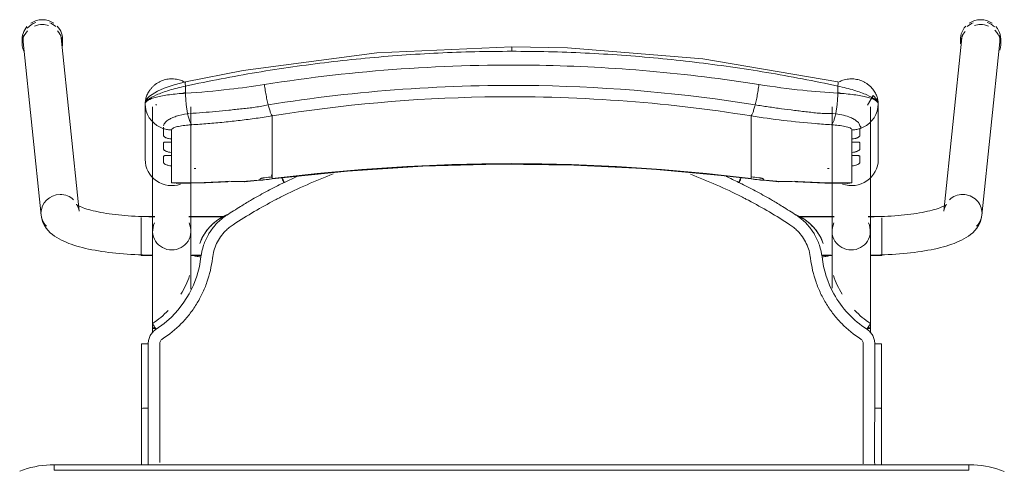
# Model space of a CAD drawing. Header units: metres. Extents: x 3 to 42.2, y -72.9 to -48.7.
# Tile 85 of 189: x 35.556 to 36.088, y -57.58 to -57.337. Entities that reach past the tile are written whole.
import ezdxf

# ---------------------------------------------------------------- set-up
doc = ezdxf.new("R2010")
doc.units = ezdxf.units.M
doc.layers.add('I-FURN', color=7, linetype='Continuous', lineweight=18)

# ---------------------------------------------------------------- blocks, each defined once
blk = doc.blocks.new('ConjuntoParaAlunoTamanho6 - CJA06_ConjuntoParaAlunoTamanho6-V52-1PAV')
at = {"layer": 'I-FURN', "color": 253, "true_color": 0xaaaaaa}
for p, q in [((-0.2643, 0.29456), (-0.2643, 0.29197)), ((-0.2638, 0.29312), (-0.25413, 0.19969)), ((-0.23354, 0.20182), (-0.24321, 0.29526)), ((-0.24254, 0.29197), (-0.24254, 0.29456)), ((0.24321, 0.29526), (0.23354, 0.20182)), ((0.24254, 0.29456), (0.24254, 0.29197)), ((0.25413, 0.19969), (0.2638, 0.29312)), ((0.2643, 0.29197), (0.2643, 0.29456)), ((-0.1979, 0.25969), (-0.1979, 0.22964)), ((-0.19734, 0.2558), (-0.19665, 0.25395)), ((-0.19385, 0.25812), (-0.19385, 0.19097)), ((-0.19207, 0.25896), (-0.19202, 0.25906)), ((-0.19202, 0.25906), (-0.19192, 0.25949)), ((-0.17315, 0.19097), (-0.17315, 0.25812)), ((0.17315, 0.25812), (0.17315, 0.19097)), ((0.19385, 0.19097), (0.19385, 0.25812)), ((0.19685, 0.25395), (0.19754, 0.2558)), ((0.1981, 0.22964), (0.1981, 0.25969)), ((-0.19665, 0.25395), (-0.1957, 0.25221)), ((-0.1957, 0.25221), (-0.19451, 0.25062)), ((-0.17493, 0.25435), (-0.17437, 0.25441)), ((-0.12923, 0.2438), (-0.12923, 0.25317)), ((0.12943, 0.2438), (0.12943, 0.25317)), ((0.17457, 0.25441), (0.17513, 0.25435)), ((0.19471, 0.25062), (0.1959, 0.25221)), ((0.1959, 0.25221), (0.19685, 0.25395)), ((-0.18366, 0.24073), (-0.18366, 0.23904)), ((-0.12923, 0.24214), (-0.12923, 0.2438)), ((-0.12923, 0.24214), (-0.12923, 0.23653)), ((0.12943, 0.24214), (0.12943, 0.2438)), ((0.12943, 0.24214), (0.12943, 0.23653)), ((0.18386, 0.23904), (0.18386, 0.24073)), ((-0.12923, 0.23653), (-0.12923, 0.23486)), ((-0.12923, 0.23486), (-0.12923, 0.22925)), ((0.12943, 0.23653), (0.12943, 0.23486)), ((0.12943, 0.23486), (0.12943, 0.22925)), ((-0.18366, 0.23345), (-0.18366, 0.23176)), ((-0.12923, 0.22925), (-0.12923, 0.22759)), ((0.12943, 0.22759), (0.12943, 0.22925)), ((0.18386, 0.23176), (0.18386, 0.23345)), ((-0.18366, 0.22617), (-0.18366, 0.21701)), ((-0.12923, 0.22759), (-0.12923, 0.22197)), ((0.12943, 0.22759), (0.12943, 0.22197)), ((0.18386, 0.21701), (0.18386, 0.22617)), ((-0.14414, 0.21757), (-0.12926, 0.21915)), ((-0.12923, 0.22197), (-0.12923, 0.22031)), ((-0.11598, 0.22048), (-0.1227, 0.21732)), ((0.12943, 0.22031), (0.12943, 0.22197)), ((0.12946, 0.21915), (0.14434, 0.21757)), ((-0.18366, 0.21701), (-0.1818, 0.21679)), ((0.17944, 0.21689), (0.18173, 0.21678)), ((-0.19271, 0.19894), (-0.2, 0.19894)), ((-0.2, 0.19844), (-0.2, 0.19411)), ((-0.19271, 0.19879), (-0.19385, 0.19879)), ((-0.19385, 0.19879), (-0.19385, 0.19845)), ((-0.19385, 0.19845), (-0.19385, 0.19764)), ((-0.15474, 0.19894), (-0.17429, 0.19894)), ((-0.15494, 0.19879), (-0.17429, 0.19879)), ((0.17429, 0.19894), (0.15474, 0.19894)), ((0.17429, 0.19879), (0.15494, 0.19879)), ((0.2, 0.19894), (0.19271, 0.19894)), ((0.19385, 0.19879), (0.19271, 0.19879)), ((0.19385, 0.19845), (0.19385, 0.19879)), ((0.19385, 0.19764), (0.19385, 0.19845)), ((0.2, 0.1938), (0.2, 0.19814)), ((-0.2, 0.19393), (-0.2, 0.18575)), ((-0.19385, 0.19367), (-0.19385, 0.1916)), ((0.19385, 0.1916), (0.19385, 0.19367)), ((0.2, 0.18573), (0.2, 0.19364)), ((-0.19385, 0.18688), (-0.19385, 0.18582)), ((0.19385, 0.18582), (0.19385, 0.18688)), ((-0.2, 0.18573), (-0.2, 0.17922)), ((-0.19385, 0.18371), (-0.19385, 0.18582)), ((0.19385, 0.18371), (0.19385, 0.18582)), ((0.2, 0.17794), (0.2, 0.1856)), ((-0.2, 0.17916), (-0.2, 0.17794)), ((-0.2, 0.17794), (-0.19377, 0.17794)), ((-0.19385, 0.17809), (-0.19385, 0.17951)), ((-0.17323, 0.17794), (-0.1676, 0.17794)), ((-0.17268, 0.17809), (-0.16757, 0.17809)), ((0.16757, 0.17809), (0.17268, 0.17809)), ((0.1676, 0.17794), (0.17323, 0.17794)), ((0.19377, 0.17794), (0.2, 0.17794)), ((0.19385, 0.17809), (0.19385, 0.17951)), ((-0.19385, 0.13857), (-0.19385, 0.13643)), ((0.19385, 0.13604), (0.19385, 0.13857)), ((-0.19983, 0.13021), (-0.19982, 0.0953)), ((0.19983, 0.13021), (0.19982, 0.0953)), ((-0.19982, 0.06488), (-0.19982, 0.0953)), ((-0.19982, 0.0953), (-0.19982, 0.09529)), ((-0.19623, 0.09556), (-0.19738, 0.09554)), ((0.19982, 0.06497), (0.19982, 0.0953)), ((0.247, 0.06497), (-0.247, 0.06497)), ((-0.247, 0.06497), (-0.247, 0.06197)), ((0.247, 0.06497), (-0.247, 0.06497)), ((0.247, 0.06497), (0.247, 0.06197))]:
    blk.add_line(p, q, dxfattribs=at)
at = {"layer": 'I-FURN', "color": 253, "true_color": 0xaaaaaa, "flags": 128}
for points in [[(0.0001, 0.2904), (-0.07267, 0.28721), (-0.14486, 0.2777), (-0.17603, 0.27161)], [(0.17623, 0.27161), (0.10331, 0.28398), (0.03018, 0.28985), (0.0001, 0.2904)], [(-0.17603, 0.27161), (-0.18218, 0.26997), (-0.18761, 0.26812), (-0.19131, 0.26652), (-0.19557, 0.2639), (-0.19708, 0.26226), (-0.19765, 0.26113), (-0.1979, 0.25971)], [(-0.17607, 0.26928), (-0.17607, 0.26831), (-0.17607, 0.26734), (-0.17607, 0.26637), (-0.17607, 0.2654)], [(0.17627, 0.2654), (0.17627, 0.26637), (0.17627, 0.26734), (0.17627, 0.26831), (0.17627, 0.26928)], [(0.1981, 0.25971), (0.19792, 0.26092), (0.19739, 0.26208), (0.1954, 0.2642), (0.19227, 0.25896)], [(-0.1979, 0.24468), (-0.1979, 0.2522), (-0.1979, 0.25971)], [(-0.1979, 0.25969), (-0.19776, 0.25773), (-0.19734, 0.2558)], [(-0.1979, 0.25969), (-0.1979, 0.25218), (-0.1979, 0.24467), (-0.1979, 0.23715), (-0.1979, 0.22964)], [(0.19754, 0.2558), (0.19796, 0.25773), (0.1981, 0.25969)], [(0.1981, 0.25971), (0.1981, 0.2522), (0.1981, 0.24468)], [(0.1981, 0.22964), (0.1981, 0.23715), (0.1981, 0.24467), (0.1981, 0.25218), (0.1981, 0.25969)], [(-0.19451, 0.25062), (-0.19311, 0.2492), (-0.19152, 0.24799)], [(0.19172, 0.24799), (0.19331, 0.2492), (0.19471, 0.25062)], [(-0.19152, 0.24799), (-0.18977, 0.24701), (-0.1879, 0.24628)], [(-0.1879, 0.24243), (-0.1879, 0.24339), (-0.1879, 0.24435), (-0.1879, 0.24532), (-0.1879, 0.24628)], [(-0.18366, 0.24561), (-0.18366, 0.24439), (-0.18366, 0.24317), (-0.18366, 0.24195), (-0.18366, 0.24073)], [(0.18386, 0.24073), (0.18386, 0.24195), (0.18386, 0.24317), (0.18386, 0.24439), (0.18386, 0.24561)], [(0.1881, 0.24628), (0.18997, 0.24701), (0.19172, 0.24799)], [(0.1881, 0.24628), (0.1881, 0.24532), (0.1881, 0.24435), (0.1881, 0.24339), (0.1881, 0.24243)], [(-0.1879, 0.23515), (-0.1879, 0.23603), (-0.1879, 0.23692), (-0.1879, 0.2378), (-0.1879, 0.23868)], [(-0.18366, 0.23904), (-0.18366, 0.23764), (-0.18366, 0.23624), (-0.18366, 0.23485), (-0.18366, 0.23345)], [(0.18386, 0.23345), (0.18386, 0.23485), (0.18386, 0.23624), (0.18386, 0.23764), (0.18386, 0.23904)], [(0.1881, 0.23868), (0.1881, 0.2378), (0.1881, 0.23692), (0.1881, 0.23603), (0.1881, 0.23515)], [(-0.1879, 0.22787), (-0.1879, 0.22876), (-0.1879, 0.22964), (-0.1879, 0.23052), (-0.1879, 0.23141)], [(-0.18366, 0.23176), (-0.18366, 0.23036), (-0.18366, 0.22897), (-0.18366, 0.22757), (-0.18366, 0.22617)], [(0.18386, 0.22617), (0.18386, 0.22757), (0.18386, 0.22897), (0.18386, 0.23036), (0.18386, 0.23176)], [(0.1881, 0.23141), (0.1881, 0.23052), (0.1881, 0.22964), (0.1881, 0.22876), (0.1881, 0.22787)], [(-0.12926, 0.21915), (-0.08865, 0.22342), (-0.0479, 0.2261), (-0.00707, 0.22717), (0.03376, 0.22666), (0.07455, 0.22454), (0.11521, 0.22083), (0.12946, 0.21915)], [(-0.1359, 0.2187), (-0.1359, 0.21878), (-0.1359, 0.21886), (-0.1359, 0.21893), (-0.1359, 0.21901)], [(-0.12923, 0.22031), (-0.12923, 0.22007), (-0.12923, 0.21984), (-0.12923, 0.21961), (-0.12923, 0.21937)], [(0.12943, 0.21937), (0.12943, 0.21961), (0.12943, 0.21984), (0.12943, 0.22007), (0.12943, 0.22031)], [(0.1361, 0.21901), (0.1361, 0.21893), (0.1361, 0.21886), (0.1361, 0.21878), (0.1361, 0.2187)], [(-0.18111, 0.21677), (-0.16533, 0.21701), (-0.15331, 0.21761)], [(0.15351, 0.21761), (0.16928, 0.2169), (0.18131, 0.21677)], [(0.18173, 0.21678), (0.18279, 0.21686), (0.18386, 0.21701)], [(-0.23354, 0.20182), (-0.23373, 0.20287), (-0.23403, 0.20376), (-0.23437, 0.20445), (-0.23469, 0.20492), (-0.23492, 0.20521), (-0.23505, 0.20534), (-0.23507, 0.20536)], [(-0.23507, 0.20536), (-0.23501, 0.20531), (-0.23482, 0.20518), (-0.23451, 0.20499), (-0.23408, 0.20476), (-0.23355, 0.20449), (-0.23291, 0.2042), (-0.23217, 0.20389), (-0.23133, 0.20358), (-0.23041, 0.20326), (-0.22941, 0.20294), (-0.22832, 0.20262), (-0.22717, 0.2023), (-0.22594, 0.20199), (-0.22464, 0.20169), (-0.22328, 0.2014), (-0.22186, 0.20112), (-0.22039, 0.20086), (-0.21886, 0.2006), (-0.21729, 0.20036), (-0.21567, 0.20014), (-0.214, 0.19993), (-0.2123, 0.19973), (-0.21057, 0.19956), (-0.2088, 0.1994), (-0.207, 0.19926), (-0.20518, 0.19913), (-0.20334, 0.19903), (-0.20148, 0.19894), (-0.19961, 0.19888), (-0.19772, 0.19883), (-0.19583, 0.1988), (-0.19394, 0.19879), (-0.19385, 0.19879)], [(0.23507, 0.20536), (0.23501, 0.20531), (0.23482, 0.20518), (0.23451, 0.20499), (0.23408, 0.20476), (0.23355, 0.20449), (0.23291, 0.2042), (0.23217, 0.20389), (0.23133, 0.20358), (0.23041, 0.20326), (0.22941, 0.20294), (0.22832, 0.20262), (0.22717, 0.2023), (0.22594, 0.20199), (0.22464, 0.20169), (0.22328, 0.2014), (0.22186, 0.20112), (0.22039, 0.20086), (0.21886, 0.2006), (0.21729, 0.20036), (0.21567, 0.20014), (0.214, 0.19993), (0.2123, 0.19973), (0.21057, 0.19956), (0.2088, 0.1994), (0.207, 0.19926), (0.20518, 0.19913), (0.20334, 0.19903), (0.20148, 0.19894), (0.19961, 0.19888), (0.19772, 0.19883), (0.19583, 0.1988), (0.19394, 0.19879), (0.19385, 0.19879)], [(0.23354, 0.20182), (0.23373, 0.20287), (0.23403, 0.20376), (0.23437, 0.20445), (0.23469, 0.20492), (0.23492, 0.20521), (0.23505, 0.20534), (0.23507, 0.20536)], [(-0.25413, 0.19969), (-0.25375, 0.19762), (-0.25311, 0.19572), (-0.25226, 0.19403), (-0.25129, 0.19256), (-0.25023, 0.19128), (-0.24913, 0.19017), (-0.24799, 0.18919), (-0.24683, 0.18832), (-0.24563, 0.18753), (-0.24441, 0.18681), (-0.24316, 0.18615), (-0.24188, 0.18553), (-0.24055, 0.18496), (-0.23919, 0.18441), (-0.23778, 0.1839), (-0.23633, 0.18341), (-0.23483, 0.18295), (-0.2333, 0.18251), (-0.23171, 0.1821), (-0.23008, 0.1817), (-0.22841, 0.18133), (-0.2267, 0.18098), (-0.22495, 0.18064), (-0.22315, 0.18033), (-0.22132, 0.18004), (-0.21946, 0.17976), (-0.21756, 0.17951), (-0.21562, 0.17928), (-0.21366, 0.17906), (-0.21168, 0.17887), (-0.20967, 0.1787), (-0.20763, 0.17855), (-0.20558, 0.17842), (-0.20352, 0.17831), (-0.20144, 0.17823), (-0.19935, 0.17816), (-0.19725, 0.17811), (-0.19515, 0.17809), (-0.19385, 0.17809)], [(0.25413, 0.19969), (0.25375, 0.19762), (0.25311, 0.19572), (0.25226, 0.19403), (0.25129, 0.19256), (0.25023, 0.19128), (0.24913, 0.19017), (0.24799, 0.18919), (0.24683, 0.18832), (0.24563, 0.18753), (0.24441, 0.18681), (0.24316, 0.18615), (0.24188, 0.18553), (0.24055, 0.18496), (0.23919, 0.18441), (0.23778, 0.1839), (0.23633, 0.18341), (0.23483, 0.18295), (0.2333, 0.18251), (0.23171, 0.1821), (0.23008, 0.1817), (0.22841, 0.18133), (0.2267, 0.18098), (0.22495, 0.18064), (0.22315, 0.18033), (0.22132, 0.18004), (0.21946, 0.17976), (0.21756, 0.17951), (0.21562, 0.17928), (0.21366, 0.17906), (0.21168, 0.17887), (0.20967, 0.1787), (0.20763, 0.17855), (0.20558, 0.17842), (0.20352, 0.17831), (0.20144, 0.17823), (0.19935, 0.17816), (0.19725, 0.17811), (0.19515, 0.17809), (0.19385, 0.17809)], [(-0.19385, 0.13857), (-0.19385, 0.14057), (-0.19385, 0.14257), (-0.19385, 0.14457), (-0.19385, 0.14656), (-0.19385, 0.14855), (-0.19385, 0.15053), (-0.19385, 0.15249), (-0.19385, 0.15444), (-0.19385, 0.15637), (-0.19385, 0.15827), (-0.19385, 0.16015), (-0.19385, 0.162), (-0.19385, 0.16382), (-0.19385, 0.1656), (-0.19385, 0.16735), (-0.19385, 0.16905), (-0.19385, 0.17071), (-0.19385, 0.17233), (-0.19385, 0.1739), (-0.19385, 0.17541), (-0.19385, 0.17687), (-0.19385, 0.17828), (-0.19385, 0.17963), (-0.19385, 0.18092), (-0.19385, 0.18215), (-0.19385, 0.18331), (-0.19385, 0.18441), (-0.19385, 0.18544), (-0.19385, 0.1864), (-0.19385, 0.18729), (-0.19385, 0.1881), (-0.19385, 0.18885), (-0.19385, 0.18951), (-0.19385, 0.19011), (-0.19385, 0.19062), (-0.19385, 0.19097)], [(-0.17315, 0.19097), (-0.17315, 0.19051), (-0.17315, 0.18998), (-0.17315, 0.18937), (-0.17315, 0.18869), (-0.17315, 0.18793), (-0.17315, 0.1871), (-0.17315, 0.18619), (-0.17315, 0.18522), (-0.17315, 0.18417), (-0.17315, 0.18306), (-0.17315, 0.18188), (-0.17315, 0.18064), (-0.17315, 0.17934), (-0.17315, 0.17798), (-0.17315, 0.17656), (-0.17315, 0.17508), (-0.17315, 0.17355), (-0.17315, 0.17198), (-0.17315, 0.17035), (-0.17315, 0.16868), (-0.17315, 0.16696), (-0.17315, 0.16521), (-0.17315, 0.16342), (-0.17315, 0.16159), (-0.17315, 0.15974)], [(0.17315, 0.16015), (0.17315, 0.162), (0.17315, 0.16382), (0.17315, 0.1656), (0.17315, 0.16735), (0.17315, 0.16905), (0.17315, 0.17071), (0.17315, 0.17233), (0.17315, 0.1739), (0.17315, 0.17541), (0.17315, 0.17687), (0.17315, 0.17828), (0.17315, 0.17963), (0.17315, 0.18092), (0.17315, 0.18215), (0.17315, 0.18331), (0.17315, 0.18441), (0.17315, 0.18544), (0.17315, 0.1864), (0.17315, 0.18729), (0.17315, 0.1881), (0.17315, 0.18885), (0.17315, 0.18951), (0.17315, 0.19011), (0.17315, 0.19062), (0.17315, 0.19097)], [(0.19385, 0.19097), (0.19385, 0.19051), (0.19385, 0.18998), (0.19385, 0.18937), (0.19385, 0.18869), (0.19385, 0.18793), (0.19385, 0.1871), (0.19385, 0.18619), (0.19385, 0.18522), (0.19385, 0.18417), (0.19385, 0.18306), (0.19385, 0.18188), (0.19385, 0.18064), (0.19385, 0.17934), (0.19385, 0.17798), (0.19385, 0.17656), (0.19385, 0.17508), (0.19385, 0.17355), (0.19385, 0.17198), (0.19385, 0.17035), (0.19385, 0.16868), (0.19385, 0.16696), (0.19385, 0.16521), (0.19385, 0.16342), (0.19385, 0.16159), (0.19385, 0.15974), (0.19385, 0.15785), (0.19385, 0.15594), (0.19385, 0.15401), (0.19385, 0.15206), (0.19385, 0.15009), (0.19385, 0.14811), (0.19385, 0.14612), (0.19385, 0.14413), (0.19385, 0.14213), (0.19385, 0.14013), (0.19385, 0.13857)], [(-0.16841, 0.18438), (-0.16841, 0.18437), (-0.16841, 0.18435), (-0.16841, 0.18434), (-0.16841, 0.18432)], [(0.16841, 0.18432), (0.16841, 0.18434), (0.16841, 0.18435), (0.16841, 0.18437), (0.16841, 0.18438)], [(-0.16774, 0.17706), (-0.16861, 0.17188), (-0.16997, 0.16679), (-0.17181, 0.16185), (-0.17415, 0.15713), (-0.17693, 0.15265), (-0.18013, 0.14846), (-0.18374, 0.14461), (-0.18771, 0.14113), (-0.19199, 0.13805)], [(-0.19623, 0.13025), (-0.19623, 0.12331), (-0.19623, 0.11637), (-0.19623, 0.10942), (-0.19623, 0.10249), (-0.19623, 0.09556)], [(0.19623, 0.13025), (0.19623, 0.12639), (0.19623, 0.12254), (0.19623, 0.11868), (0.19623, 0.11483), (0.19623, 0.11097), (0.19623, 0.10712), (0.19623, 0.10327), (0.19623, 0.09941), (0.19623, 0.09556)], [(-0.19738, 0.09554), (-0.19841, 0.0955), (-0.1992, 0.09544), (-0.19969, 0.09537), (-0.19982, 0.0953)], [(-0.247, 0.06497), (-0.24912, 0.06492), (-0.25124, 0.0648), (-0.25334, 0.06459), (-0.25544, 0.06429), (-0.25753, 0.06391), (-0.2596, 0.06345), (-0.26165, 0.0629), (-0.26367, 0.06228), (-0.26567, 0.06157)], [(0.2662, 0.06136), (0.26421, 0.06209), (0.2622, 0.06274), (0.26015, 0.06331), (0.25809, 0.06379), (0.25601, 0.0642), (0.25391, 0.06451), (0.25181, 0.06475), (0.24969, 0.0649), (0.24757, 0.06496), (0.247, 0.06497)], [(0.247, 0.06197), (0.1235, 0.06197), (0, 0.06197), (-0.1235, 0.06197), (-0.247, 0.06197)], [(-0.247, 0.06197), (-0.1235, 0.06197), (0, 0.06197), (0.1235, 0.06197), (0.247, 0.06197)]]:
    blk.add_lwpolyline(points, dxfattribs=at)
at = {"layer": 'I-FURN', "color": 253, "true_color": 0xaaaaaa}
for centre, major_axis, ratio, start_param, end_param in [((-0.25351, 0.29419), (0.01029, 0.00107), 0.967158, 1.815725, 2.361641), ((-0.25342, 0.29456), (0.01088, 0), 0.965926, 1.570796, 2.185058), ((-0.25342, 0.29456), (0.01088, 0), 0.965926, 0.959427, 1.570796), ((-0.25351, 0.29419), (0.01029, 0.00107), 0.967158, 0.685592, 1.060105), ((0.25351, 0.29419), (-0.01029, 0.00107), 0.967158, 5.223081, 5.597593), ((0.25342, 0.29456), (0.01088, 0), 0.965926, 1.570796, 2.182166), ((0.25342, 0.29456), (-0.01088, 0), 0.965926, 4.098128, 4.712389), ((0.25351, 0.29419), (-0.01029, 0.00107), 0.967158, 4.026797, 4.46746), ((-0.25342, 0.29197), (0.01088, 0), 0.965926, 2.404268, 3.526261), ((-0.25342, 0.29456), (0.01088, 0), 0.965926, 2.438822, 3.243525), ((-0.25342, 0.29197), (0.01088, 0), 0.965926, 1.570796, 1.965237), ((-0.25342, 0.29197), (0.01088, 0), 0.965926, 1.257624, 1.559899), ((-0.25342, 0.29456), (0.01088, 0), 0.965926, 6.170166, 7.020457), ((-0.25342, 0.29197), (0.01088, 0), 0.965926, 6.182855, 7.015454), ((0.25342, 0.29456), (0.01088, 0), 0.965926, 2.404321, 3.312013), ((0.25342, 0.29197), (0.01088, 0), 0.965926, 2.446266, 3.141593), ((0.25342, 0.29197), (0.01088, 0), 0.965926, 1.581694, 1.883969), ((0.25342, 0.29197), (0.01088, 0), 0.965926, 1.176355, 1.570796), ((0.25342, 0.29197), (0.01088, 0), 0.965926, 5.959867, 7.062609), ((0.25342, 0.29456), (0.01088, 0), 0.965926, 6.052088, 6.985956), ((-0.25351, 0.29419), (0.01029, 0.00107), 0.967158, 2.780211, 3.141593), ((-0.25351, 0.29419), (0.01029, 0.00107), 0.967158, 6.18338, 6.464028), ((0.25351, 0.29419), (-0.01029, 0.00107), 0.967158, 6.102343, 6.382991), ((0.25351, 0.29419), (-0.01029, 0.00107), 0.967158, 3.141593, 3.502975), ((-0.1835, 0.22964), (-0.0144, 0), 0.978148, 0, 1.909658), ((0.0001, -0.77159), (1.0211, 0), 0.978148, 1.443771, 1.697822), ((0.0001, -0.77117), (1.0209, 0), 0.978148, 1.443771, 1.697822), ((0.1837, 0.22964), (0.0144, 0), 0.978148, 4.362105, 6.283185), ((-0.17927, 0.60128), (0.385, 0), 0.978148, 4.732926, 4.735013), ((0.17947, 0.60128), (0.385, 0), 0.978148, 4.689765, 4.691852), ((-0.17927, 0.60263), (0.395, 0), 0.978148, 4.801491, 4.822541), ((-0.17927, 0.60356), (0.395, 0), 0.978148, 4.828782, 4.839414), ((-0.17927, 0.60221), (0.3948, 0), 0.978148, 4.828842, 4.839414), ((-0.1305, 0.22908), (-0.00124, 0.00992), 0.026339, 2.463316, 2.789234), ((0.17947, 0.60356), (0.395, 0), 0.978148, 4.585364, 4.595996), ((0.17947, 0.60221), (0.3948, 0), 0.978148, 4.585364, 4.595936), ((0.17947, 0.60263), (0.395, 0), 0.978148, 4.602237, 4.623287), ((-0.17927, 0.60336), (0.395, 0), 0.978148, 4.701279, 4.780293), ((-0.14501, 0.22754), (-0.00087, 0.00996), 0.018501, 2.957526, 3.350225), ((0.14521, 0.22754), (0.00087, 0.00996), 0.018501, 2.93296, 3.325659), ((0.17947, 0.60336), (0.395, 0), 0.978148, 4.644485, 4.723499), ((-0.24383, 0.20075), (0.01029, 0.00107), 0.967158, 1.470991, 3.041787), ((-0.24383, 0.20075), (0.01029, 0.00107), 0.967158, 0.685592, 1.470991), ((0.24383, 0.20075), (-0.01029, 0.00107), 0.967158, 4.812195, 5.597593), ((0.24383, 0.20075), (-0.01029, 0.00107), 0.967158, 3.241398, 4.812195), ((-0.24383, 0.20075), (0.01029, 0.00107), 0.967158, 3.041787, 3.827185), ((0.24383, 0.20075), (-0.01029, 0.00107), 0.967158, 2.456, 3.241398), ((-0.1835, 0.19097), (0.01035, 0), 0.978148, 2.686587, 4.712389), ((-0.1835, 0.19097), (0.01035, 0), 0.978148, 4.712389, 6.738191), ((0.1835, 0.19097), (0.01035, 0), 0.978148, 2.686587, 4.712389), ((0.1835, 0.19097), (0.01035, 0), 0.978148, 4.712389, 6.738191), ((-0.1835, 0.13857), (0.01035, 0), 0.069756, 2.648425, 3.665191), ((0.1835, 0.13857), (0.01035, 0), 0.069756, 5.759587, 6.776353)]:
    blk.add_ellipse(centre, major_axis=major_axis, ratio=ratio, start_param=start_param, end_param=end_param, dxfattribs=at)
for points in [[(-0.01972, 0.28779), (-0.02633, 0.28763), (-0.03293, 0.2874), (-0.03953, 0.28708)], [(0.0001, 0.28802), (-0.00651, 0.28802), (-0.01312, 0.28795), (-0.01972, 0.28779)], [(0.0001, 0.29036), (0.0001, 0.29029), (0.0001, 0.29001), (0.0001, 0.28916), (0.0001, 0.28841), (0.0001, 0.28802)], [(0.01992, 0.28779), (0.01332, 0.28795), (0.00671, 0.28802), (0.0001, 0.28802)], [(0.03973, 0.28708), (0.03313, 0.2874), (0.02653, 0.28763), (0.01992, 0.28779)], [(-0.09864, 0.28217), (-0.10517, 0.28139), (-0.11169, 0.28054), (-0.11819, 0.27961)], [(-0.07901, 0.28427), (-0.08557, 0.28365), (-0.09211, 0.28295), (-0.09864, 0.28217)], [(-0.05929, 0.28591), (-0.06588, 0.28544), (-0.07245, 0.28489), (-0.07901, 0.28427)], [(-0.03953, 0.28708), (-0.04612, 0.28677), (-0.05271, 0.28638), (-0.05929, 0.28591)], [(0.0595, 0.28591), (0.05292, 0.28638), (0.04633, 0.28677), (0.03973, 0.28708)], [(0.07921, 0.28427), (0.07265, 0.28489), (0.06608, 0.28544), (0.0595, 0.28591)], [(0.09885, 0.28217), (0.09232, 0.28294), (0.08577, 0.28365), (0.07921, 0.28427)], [(0.11839, 0.27961), (0.11189, 0.28054), (0.10538, 0.28139), (0.09885, 0.28217)], [(-0.13762, 0.27661), (-0.14407, 0.27553), (-0.15051, 0.27438), (-0.15692, 0.27316)], [(-0.11819, 0.27961), (-0.12468, 0.27869), (-0.13116, 0.27768), (-0.13762, 0.27661)], [(0.13782, 0.27661), (0.13136, 0.27768), (0.12489, 0.27868), (0.11839, 0.27961)], [(0.15712, 0.27316), (0.15071, 0.27438), (0.14427, 0.27553), (0.13782, 0.27661)], [(-0.15692, 0.27316), (-0.16332, 0.27194), (-0.16971, 0.27065), (-0.17607, 0.26928)], [(0.17627, 0.26928), (0.16991, 0.27065), (0.16353, 0.27194), (0.15712, 0.27316)], [(0.17627, 0.26928), (0.17633, 0.26966), (0.17642, 0.27037), (0.17644, 0.2712), (0.17636, 0.27149), (0.1763, 0.27156)], [(-0.13346, 0.2701), (-0.13339, 0.26956), (-0.13324, 0.26848), (-0.133, 0.26684), (-0.13272, 0.2652), (-0.13242, 0.26359), (-0.13211, 0.26203), (-0.13178, 0.26053), (-0.13155, 0.25959), (-0.13144, 0.25914)], [(0.13164, 0.25914), (0.13175, 0.25959), (0.13198, 0.26053), (0.13231, 0.26203), (0.13262, 0.26359), (0.13292, 0.2652), (0.1332, 0.26684), (0.13344, 0.26848), (0.13359, 0.26956), (0.13366, 0.2701)], [(-0.17607, 0.2654), (-0.17914, 0.26523), (-0.18504, 0.2647), (-0.19219, 0.26337), (-0.19682, 0.26165), (-0.1979, 0.26035), (-0.1979, 0.25969)], [(-0.17609, 0.26577), (-0.1767, 0.26561), (-0.17731, 0.26545), (-0.17791, 0.26528)], [(-0.17607, 0.2654), (-0.17606, 0.26498), (-0.17604, 0.26413), (-0.17598, 0.26285), (-0.1759, 0.26156), (-0.17579, 0.26028), (-0.17566, 0.25902), (-0.17551, 0.25778), (-0.17533, 0.25659), (-0.17514, 0.25544), (-0.175, 0.25471), (-0.17493, 0.25435)], [(0.17513, 0.25435), (0.1752, 0.25471), (0.17534, 0.25544), (0.17553, 0.25659), (0.17571, 0.25778), (0.17586, 0.25902), (0.17599, 0.26028), (0.1761, 0.26156), (0.17618, 0.26285), (0.17624, 0.26413), (0.17626, 0.26498), (0.17627, 0.2654)], [(0.1981, 0.25969), (0.1981, 0.26035), (0.19703, 0.26165), (0.19239, 0.26338), (0.18523, 0.2647), (0.17934, 0.26523), (0.17627, 0.2654)], [(0.17811, 0.26528), (0.17751, 0.26545), (0.1769, 0.26561), (0.17629, 0.26577)], [(-0.12923, 0.25317), (-0.12932, 0.25327), (-0.1295, 0.25353), (-0.1298, 0.25409), (-0.13011, 0.25481), (-0.13044, 0.25568), (-0.13077, 0.2567), (-0.1311, 0.25786), (-0.13133, 0.2587), (-0.13144, 0.25914)], [(0.12943, 0.25317), (0.12952, 0.25327), (0.1297, 0.25353), (0.13, 0.25409), (0.13031, 0.25481), (0.13064, 0.25568), (0.13097, 0.2567), (0.1313, 0.25786), (0.13153, 0.2587), (0.13164, 0.25914)], [(-0.17493, 0.25435), (-0.17484, 0.25392), (-0.17465, 0.25308), (-0.17435, 0.25195), (-0.17403, 0.25093), (-0.17369, 0.25006), (-0.17335, 0.24934), (-0.173, 0.24877), (-0.17277, 0.2485), (-0.17265, 0.2484)], [(-0.15095, 0.25026), (-0.1524, 0.2501), (-0.15385, 0.24995), (-0.1553, 0.2498)], [(-0.14661, 0.25076), (-0.14806, 0.25058), (-0.14951, 0.25042), (-0.15095, 0.25026)], [(-0.14226, 0.2513), (-0.14371, 0.25111), (-0.14516, 0.25093), (-0.14661, 0.25076)], [(0.17285, 0.2484), (0.17297, 0.2485), (0.1732, 0.24877), (0.17355, 0.24934), (0.17389, 0.25006), (0.17423, 0.25093), (0.17455, 0.25195), (0.17485, 0.25308), (0.17504, 0.25392), (0.17513, 0.25435)], [(-0.1879, 0.24628), (-0.18756, 0.24617), (-0.18687, 0.24599), (-0.18581, 0.24578), (-0.18474, 0.24565), (-0.18402, 0.24561), (-0.18366, 0.24561)], [(-0.16398, 0.24902), (-0.16687, 0.24878), (-0.16977, 0.24858), (-0.17265, 0.2484)], [(-0.15964, 0.24939), (-0.16109, 0.24926), (-0.16254, 0.24913), (-0.16398, 0.24902)], [(-0.1553, 0.2498), (-0.15675, 0.24966), (-0.15819, 0.24952), (-0.15964, 0.24939)], [(0.18386, 0.24561), (0.18422, 0.24561), (0.18494, 0.24565), (0.18601, 0.24578), (0.18707, 0.24599), (0.18776, 0.24617), (0.1881, 0.24628)], [(-0.1359, 0.21901), (-0.1359, 0.21905), (-0.13586, 0.21912), (-0.13573, 0.21923), (-0.13549, 0.21935), (-0.13518, 0.21946), (-0.13479, 0.21957), (-0.13436, 0.21967), (-0.1339, 0.21974), (-0.13357, 0.21979), (-0.1334, 0.21981)], [(-0.13585, 0.2186), (-0.13587, 0.21862), (-0.13589, 0.21865), (-0.1359, 0.21868), (-0.1359, 0.2187)], [(-0.09625, 0.22184), (-0.10584, 0.21825), (-0.1152, 0.21414), (-0.12434, 0.2095)], [(-0.12335, 0.21813), (-0.12356, 0.21856), (-0.12377, 0.21898), (-0.12395, 0.21936)], [(-0.12289, 0.21723), (-0.12304, 0.21753), (-0.12319, 0.21783), (-0.12334, 0.21813)], [(0.12434, 0.2095), (0.11529, 0.21408), (0.10607, 0.21814), (0.09666, 0.22168)], [(0.11594, 0.2205), (0.11821, 0.21947), (0.12046, 0.21841), (0.1227, 0.21732)], [(0.1227, 0.21732), (0.12291, 0.21776), (0.12336, 0.21866), (0.12377, 0.21945), (0.12395, 0.2198)], [(0.12334, 0.21813), (0.12319, 0.21783), (0.12304, 0.21753), (0.12289, 0.21723)], [(0.12395, 0.21936), (0.12377, 0.21898), (0.12356, 0.21856), (0.12335, 0.21813)], [(0.1336, 0.21981), (0.13377, 0.21979), (0.1341, 0.21974), (0.13456, 0.21967), (0.13499, 0.21957), (0.13538, 0.21946), (0.13569, 0.21935), (0.13593, 0.21923), (0.13606, 0.21912), (0.1361, 0.21905), (0.1361, 0.21901)], [(0.1361, 0.2187), (0.1361, 0.21868), (0.13609, 0.21865), (0.13607, 0.21862), (0.13605, 0.2186)], [(-0.15397, 0.21772), (-0.15349, 0.21752), (-0.153, 0.21758), (-0.15247, 0.21788)], [(-0.15247, 0.21788), (-0.15113, 0.21782), (-0.1484, 0.21775), (-0.14556, 0.21776), (-0.14412, 0.21779)], [(-0.12436, 0.21651), (-0.12717, 0.21512), (-0.13276, 0.21224), (-0.13826, 0.20916), (-0.14098, 0.20758)], [(-0.1227, 0.21732), (-0.12297, 0.21719), (-0.12353, 0.21692), (-0.12408, 0.21665), (-0.12436, 0.21651)], [(0.12436, 0.21651), (0.12408, 0.21665), (0.12353, 0.21692), (0.12297, 0.21719), (0.1227, 0.21732)], [(0.14098, 0.20758), (0.13826, 0.20916), (0.13276, 0.21224), (0.12717, 0.21512), (0.12436, 0.21651)], [(0.14432, 0.21779), (0.14576, 0.21776), (0.1486, 0.21775), (0.15133, 0.21782), (0.15267, 0.21788)], [(0.15267, 0.21788), (0.1532, 0.21758), (0.15369, 0.21752), (0.15417, 0.21772)], [(-0.12798, 0.20762), (-0.13157, 0.20574), (-0.13889, 0.20168), (-0.14651, 0.19698), (-0.1504, 0.19445)], [(-0.14098, 0.20758), (-0.14188, 0.20704), (-0.14368, 0.20597), (-0.14546, 0.20487), (-0.14635, 0.20432)], [(-0.12434, 0.2095), (-0.12494, 0.2092), (-0.12615, 0.20858), (-0.12737, 0.20794), (-0.12798, 0.20762)], [(0.12798, 0.20762), (0.12738, 0.20794), (0.12617, 0.20857), (0.12495, 0.20919), (0.12434, 0.2095)], [(0.1504, 0.19445), (0.14673, 0.19684), (0.13935, 0.20142), (0.13181, 0.20561), (0.12798, 0.20762)], [(0.14635, 0.20432), (0.14546, 0.20487), (0.14368, 0.20597), (0.14188, 0.20704), (0.14098, 0.20758)], [(-0.14638, 0.20431), (-0.14762, 0.20355), (-0.1501, 0.202), (-0.15256, 0.20043), (-0.15378, 0.19963)], [(0.15378, 0.19963), (0.15256, 0.20043), (0.1501, 0.202), (0.14762, 0.20355), (0.14638, 0.20431)], [(-0.16501, 0.19076), (-0.16447, 0.19151), (-0.16331, 0.19295), (-0.16135, 0.19493), (-0.15919, 0.19669), (-0.15764, 0.19771), (-0.15683, 0.19818)], [(-0.15378, 0.19963), (-0.1555, 0.19851), (-0.15869, 0.19594), (-0.16134, 0.1928), (-0.1625, 0.1911)], [(-0.1568, 0.1982), (-0.15576, 0.1988), (-0.15475, 0.1993), (-0.15376, 0.19971)], [(0.15863, 0.1971), (0.15703, 0.19822), (0.15531, 0.19916), (0.1535, 0.1999)], [(0.15374, 0.19972), (0.15472, 0.19931), (0.15575, 0.19881), (0.1568, 0.1982)], [(0.1625, 0.1911), (0.16134, 0.1928), (0.15869, 0.19594), (0.1555, 0.19851), (0.15378, 0.19963)], [(-0.1504, 0.19445), (-0.15113, 0.19396), (-0.15256, 0.19293), (-0.15386, 0.19174), (-0.15448, 0.19112)], [(0.15448, 0.19112), (0.15386, 0.19174), (0.15256, 0.19292), (0.15114, 0.19396), (0.1504, 0.19445)], [(-0.16371, 0.18924), (-0.16479, 0.18738), (-0.16656, 0.18343), (-0.1675, 0.1792), (-0.16774, 0.17706)], [(-0.1625, 0.1911), (-0.16271, 0.1908), (-0.16313, 0.19018), (-0.16352, 0.18955), (-0.16371, 0.18924)], [(-0.15448, 0.19112), (-0.15645, 0.18912), (-0.15969, 0.18452), (-0.16124, 0.17915), (-0.16156, 0.17636)], [(0.16156, 0.17636), (0.16124, 0.17915), (0.15968, 0.18454), (0.15645, 0.18912), (0.15448, 0.19112)], [(0.16371, 0.18924), (0.16352, 0.18955), (0.16313, 0.19018), (0.16271, 0.1908), (0.1625, 0.1911)], [(0.16774, 0.17706), (0.1675, 0.1792), (0.16656, 0.18343), (0.16479, 0.18738), (0.16371, 0.18924)], [(0.16501, 0.19076), (0.16537, 0.19026), (0.16604, 0.18925), (0.16695, 0.18767), (0.16775, 0.18603), (0.1682, 0.1849), (0.16841, 0.18432)], [(-0.16774, 0.17706), (-0.16823, 0.17712), (-0.16921, 0.17725), (-0.17046, 0.17746), (-0.17128, 0.17766), (-0.17147, 0.17776), (-0.17146, 0.1778)], [(0.17146, 0.1778), (0.17147, 0.17776), (0.17128, 0.17766), (0.17046, 0.17746), (0.16921, 0.17725), (0.16823, 0.17712), (0.16774, 0.17706)], [(-0.17391, 0.16699), (-0.17512, 0.16348), (-0.17671, 0.16011), (-0.17864, 0.15696)], [(0.1786, 0.15703), (0.17667, 0.16018), (0.1751, 0.16355), (0.1739, 0.16704)], [(-0.1854, 0.14823), (-0.18797, 0.14558), (-0.19084, 0.14321), (-0.19391, 0.14119)], [(0.19391, 0.14119), (0.19084, 0.14321), (0.18795, 0.1456), (0.18537, 0.14827)], [(-0.19391, 0.14119), (-0.19393, 0.14119), (-0.19385, 0.14103), (-0.19344, 0.14033), (-0.19278, 0.13928), (-0.19225, 0.13846), (-0.19199, 0.13805)], [(0.19199, 0.13805), (0.19225, 0.13846), (0.19278, 0.13928), (0.19344, 0.14033), (0.19385, 0.14103), (0.19393, 0.14119), (0.19391, 0.14119)], [(-0.19199, 0.13805), (-0.19265, 0.13762), (-0.19383, 0.13663), (-0.19519, 0.13473), (-0.19604, 0.13255), (-0.19622, 0.13104), (-0.19623, 0.13025)], [(0.19623, 0.13025), (0.19622, 0.13104), (0.19604, 0.13255), (0.19519, 0.13473), (0.19383, 0.13663), (0.19265, 0.13762), (0.19199, 0.13805)], [(-0.19623, 0.13025), (-0.19672, 0.13025), (-0.1977, 0.13025), (-0.19891, 0.13024), (-0.19969, 0.13022), (-0.19984, 0.13021), (-0.19982, 0.1302)], [(-0.19982, 0.12147), (-0.19982, 0.12438), (-0.19982, 0.12729), (-0.19982, 0.1302)], [(-0.19982, 0.1302), (-0.19982, 0.12438), (-0.19982, 0.11273), (-0.19982, 0.1011), (-0.19982, 0.09529)], [(-0.18863, 0.13277), (-0.18884, 0.13263), (-0.18922, 0.13231), (-0.18966, 0.1317), (-0.18994, 0.13099), (-0.19, 0.1305), (-0.19, 0.13025)], [(0.19, 0.13025), (0.19, 0.1305), (0.18994, 0.13099), (0.18966, 0.1317), (0.18922, 0.13231), (0.18884, 0.13263), (0.18863, 0.13277)], [(0.19, 0.09555), (0.19, 0.09868), (0.19, 0.10482), (0.19, 0.11314), (0.19, 0.12173), (0.19, 0.1274), (0.19, 0.13025)], [(0.19982, 0.1302), (0.19984, 0.13021), (0.19969, 0.13022), (0.19891, 0.13024), (0.1977, 0.13025), (0.19672, 0.13025), (0.19623, 0.13025)], [(0.19982, 0.1302), (0.19982, 0.12729), (0.19982, 0.12438), (0.19982, 0.12147)], [(0.19982, 0.09529), (0.19982, 0.1011), (0.19982, 0.11273), (0.19982, 0.12438), (0.19982, 0.1302)], [(-0.19982, 0.09528), (-0.19982, 0.1011), (-0.19982, 0.10691), (-0.19982, 0.11273)], [(0.19982, 0.11273), (0.19982, 0.10691), (0.19982, 0.1011), (0.19982, 0.09528)], [(-0.19982, 0.09529), (-0.19982, 0.08515), (-0.19982, 0.07502), (-0.19982, 0.06488)], [(0.19623, 0.09556), (0.19662, 0.09556), (0.19701, 0.09556), (0.19738, 0.09555)], [(0.19738, 0.09555), (0.19775, 0.09554), (0.1981, 0.09553), (0.19841, 0.09551)], [(0.19982, 0.0953), (0.19982, 0.0953), (0.19982, 0.09529), (0.19982, 0.09529)], [(0.19982, 0.06497), (0.19982, 0.07507), (0.19982, 0.08518), (0.19982, 0.09529)], [(-0.19982, 0.06488), (-0.19982, 0.06837), (-0.19982, 0.07185), (-0.19982, 0.07534)], [(0.19982, 0.07534), (0.19982, 0.07188), (0.19982, 0.06842), (0.19982, 0.06497)]]:
    blk.add_open_spline(points, degree=3, dxfattribs=at)
for points, knots in [([(-0.13346, 0.2701), (-0.0847, 0.2778), (0.00519, 0.28415), (0.09466, 0.27626), (0.13366, 0.2701)], [-1, -1, -1, -1, -0.444444, 0, 0, 0, 0]), ([(-0.1979, 0.25971), (-0.1979, 0.26019), (-0.19783, 0.26127), (-0.19747, 0.26287), (-0.19695, 0.2643), (-0.19642, 0.26543), (-0.19585, 0.26637), (-0.19534, 0.26711), (-0.19492, 0.26766), (-0.19447, 0.26819), (-0.19382, 0.2689), (-0.19291, 0.26975), (-0.1919, 0.27053), (-0.19105, 0.27107), (-0.1904, 0.27144), (-0.18973, 0.27177), (-0.18883, 0.27217), (-0.18719, 0.27275), (-0.18474, 0.2732), (-0.18174, 0.27315), (-0.17906, 0.27255), (-0.17745, 0.27187), (-0.17679, 0.27153)], [0, 0, 0, 0, 0.0625, 0.125, 0.15625, 0.1875, 0.21875, 0.234375, 0.25, 0.265625, 0.28125, 0.3125, 0.34375, 0.359375, 0.375, 0.390625, 0.40625, 0.4375, 0.5, 0.5625, 0.625, 0.6721865, 0.6721865, 0.6721865, 0.6721865]), ([(-0.1761, 0.27156), (-0.17616, 0.27149), (-0.17627, 0.27106), (-0.17619, 0.27003), (-0.17607, 0.26928)], [0.625, 0.625, 0.625, 0.625, 0.75, 1, 1, 1, 1]), ([(0.17699, 0.27153), (0.17765, 0.27187), (0.17927, 0.27255), (0.18196, 0.27315), (0.18496, 0.2732), (0.18741, 0.27274), (0.18905, 0.27216), (0.18996, 0.27176), (0.19062, 0.27143), (0.19127, 0.27106), (0.19212, 0.27051), (0.19313, 0.26973), (0.19423, 0.2687), (0.19516, 0.26763), (0.19594, 0.26656), (0.1966, 0.26547), (0.19712, 0.26439), (0.19752, 0.26334), (0.1978, 0.26234), (0.19799, 0.26133), (0.19806, 0.26068), (0.19808, 0.26033)], [0.3275759, 0.3275759, 0.3275759, 0.3275759, 0.375, 0.4375, 0.5, 0.5625, 0.59375, 0.609375, 0.625, 0.640625, 0.65625, 0.6875, 0.71875, 0.75, 0.78125, 0.8125, 0.84375, 0.875, 0.90625, 0.9375, 0.9758906, 0.9758906, 0.9758906, 0.9758906]), ([(-0.1979, 0.25971), (-0.1979, 0.26034), (-0.19688, 0.26187), (-0.19282, 0.26411), (-0.18865, 0.26578), (-0.18491, 0.26704), (-0.18064, 0.26823), (-0.1776, 0.26895), (-0.17607, 0.26928)], [0, 0, 0, 0, 0.25, 0.5, 0.625, 0.75, 0.875, 1, 1, 1, 1]), ([(-0.17607, 0.2654), (-0.1682, 0.2659), (-0.154, 0.26716), (-0.13977, 0.2691), (-0.13346, 0.2701)], [-1, -1, -1, -1, -0.444444, 0, 0, 0, 0]), ([(-0.13144, 0.25914), (-0.08343, 0.26683), (0.00512, 0.27318), (0.09323, 0.26529), (0.13164, 0.25914)], [-1, -1, -1, -1, -0.444444, 0, 0, 0, 0]), ([(0.13366, 0.2701), (0.14155, 0.26885), (0.15578, 0.26699), (0.16997, 0.2658), (0.17627, 0.2654)], [-1, -1, -1, -1, -0.444444, 0, 0, 0, 0]), ([(0.17627, 0.26928), (0.1778, 0.26895), (0.18084, 0.26823), (0.1851, 0.26704), (0.18885, 0.26578), (0.19302, 0.26411), (0.19708, 0.26187), (0.1981, 0.26034), (0.1981, 0.25971)], [0, 0, 0, 0, 0.125, 0.25, 0.375, 0.5, 0.75, 1, 1, 1, 1]), ([(-0.1965, 0.2622), (-0.19671, 0.26207), (-0.1971, 0.26176), (-0.19769, 0.26096), (-0.1979, 0.26021), (-0.1979, 0.25971)], [0.75, 0.75, 0.75, 0.75, 0.8125, 0.875, 1, 1, 1, 1]), ([(-0.19421, 0.2626), (-0.1945, 0.26266), (-0.19502, 0.2627), (-0.19554, 0.2626), (-0.19576, 0.26254)], [0.5473049, 0.5473049, 0.5473049, 0.5473049, 0.625, 0.6812684, 0.6812684, 0.6812684, 0.6812684]), ([(0.12943, 0.25317), (0.08224, 0.26075), (-0.00484, 0.26702), (-0.09148, 0.25924), (-0.12923, 0.25317)], [-1, -1, -1, -1, -0.444444, 0, 0, 0, 0]), ([(0.19589, 0.26257), (0.19565, 0.26263), (0.19517, 0.26271), (0.1947, 0.26267), (0.19448, 0.26263)], [0.3140409, 0.3140409, 0.3140409, 0.3140409, 0.375, 0.4333514, 0.4333514, 0.4333514, 0.4333514]), ([(0.19797, 0.26056), (0.1979, 0.26078), (0.1977, 0.26124), (0.19723, 0.26183), (0.19682, 0.26214), (0.1966, 0.26226)], [0.068753, 0.068753, 0.068753, 0.068753, 0.125, 0.1875, 0.25, 0.25, 0.25, 0.25]), ([(-0.17381, 0.25447), (-0.17147, 0.25462), (-0.16677, 0.25497), (-0.1597, 0.25557), (-0.1538, 0.25614), (-0.14908, 0.25663), (-0.14554, 0.25703), (-0.14198, 0.25739), (-0.13843, 0.25782), (-0.13492, 0.25842), (-0.13259, 0.25889), (-0.13144, 0.25914)], [0, 0, 0, 0, 0.166667, 0.333333, 0.5, 0.583333, 0.666667, 0.75, 0.833333, 0.916667, 1, 1, 1, 1]), ([(0.13164, 0.25914), (0.13399, 0.25877), (0.13871, 0.25805), (0.14577, 0.25706), (0.15166, 0.25629), (0.15577, 0.2558), (0.15812, 0.25552), (0.15988, 0.25532), (0.16163, 0.25511), (0.16339, 0.25489), (0.16514, 0.25469), (0.16691, 0.25455), (0.16868, 0.25447), (0.17104, 0.2544), (0.17282, 0.25442), (0.17401, 0.25447)], [0, 0, 0, 0, 0.166667, 0.333333, 0.5, 0.583333, 0.625, 0.666667, 0.708333, 0.75, 0.791667, 0.833333, 0.875, 0.916667, 1, 1, 1, 1]), ([(-0.1879, 0.24778), (-0.18791, 0.24829), (-0.1875, 0.24933), (-0.18588, 0.25077), (-0.184, 0.25182), (-0.1824, 0.2525), (-0.17978, 0.25344), (-0.17715, 0.25404), (-0.17493, 0.25435)], [0, 0, 0, 0, 0.2, 0.4, 0.55, 0.625, 0.7, 1, 1, 1, 1]), ([(-0.12923, 0.25317), (-0.13213, 0.25271), (-0.13647, 0.25207), (-0.14082, 0.25148), (-0.14226, 0.2513)], [-1, -1, -1, -1, -0.8, -0.7, -0.7, -0.7, -0.7]), ([(0.12943, 0.25317), (0.13522, 0.25225), (0.14681, 0.25064), (0.16129, 0.24919), (0.16997, 0.24858), (0.17285, 0.2484)], [0, 0, 0, 0, 0.4, 0.8, 1, 1, 1, 1]), ([(0.17513, 0.25435), (0.17661, 0.25414), (0.17948, 0.25358), (0.18284, 0.25246), (0.1849, 0.25145), (0.18608, 0.25069), (0.18754, 0.24953), (0.18812, 0.24854), (0.1881, 0.24778)], [0, 0, 0, 0, 0.2, 0.4, 0.55, 0.625, 0.7, 1, 1, 1, 1]), ([(-0.1879, 0.24628), (-0.1879, 0.24644), (-0.1879, 0.2467), (-0.1879, 0.247), (-0.1879, 0.2471)], [0, 0, 0, 0, 0.4, 0.6, 0.6, 0.6, 0.6]), ([(-0.17265, 0.2484), (-0.17333, 0.24836), (-0.17532, 0.24821), (-0.17777, 0.24791), (-0.17985, 0.24753), (-0.18163, 0.2471), (-0.18322, 0.24646), (-0.18366, 0.2459), (-0.18366, 0.24561)], [-1, -1, -1, -1, -0.888889, -0.666667, -0.555556, -0.444444, -0.222222, 0, 0, 0, 0]), ([(0.17285, 0.2484), (0.17555, 0.24823), (0.17966, 0.24775), (0.18317, 0.24668), (0.18386, 0.24597), (0.18386, 0.24561)], [0, 0, 0, 0, 0.444444, 0.722222, 1, 1, 1, 1]), ([(0.1881, 0.24778), (0.18821, 0.24772), (0.18836, 0.24763), (0.18849, 0.24751), (0.18856, 0.24744), (0.1886, 0.24738), (0.18864, 0.24733), (0.1887, 0.24726), (0.18876, 0.24718), (0.1888, 0.24708), (0.18879, 0.247), (0.18877, 0.24693), (0.18873, 0.24686), (0.18866, 0.24676), (0.1885, 0.24657), (0.18828, 0.2464), (0.1881, 0.24628)], [0, 0, 0, 0, 0.166667, 0.25, 0.291667, 0.333333, 0.375, 0.416667, 0.5, 0.583333, 0.625, 0.666667, 0.708333, 0.75, 0.833333, 1, 1, 1, 1]), ([(-0.18366, 0.24073), (-0.18428, 0.24075), (-0.18512, 0.24088), (-0.18609, 0.24117), (-0.18671, 0.24142), (-0.18723, 0.2417), (-0.18762, 0.24198), (-0.18784, 0.24222), (-0.1879, 0.24236), (-0.1879, 0.24243)], [0, 0, 0, 0, 0.25, 0.375, 0.5, 0.625, 0.75, 0.875, 1, 1, 1, 1]), ([(0.1881, 0.24243), (0.1881, 0.24236), (0.18804, 0.24222), (0.18782, 0.24198), (0.18743, 0.2417), (0.18691, 0.24142), (0.18629, 0.24117), (0.18532, 0.24088), (0.18448, 0.24075), (0.18386, 0.24073)], [0, 0, 0, 0, 0.125, 0.25, 0.375, 0.5, 0.625, 0.75, 1, 1, 1, 1]), ([(-0.1879, 0.23868), (-0.1879, 0.23875), (-0.18784, 0.23885), (-0.18762, 0.23896), (-0.18723, 0.23902), (-0.18671, 0.23904), (-0.18609, 0.23904), (-0.18512, 0.23903), (-0.18428, 0.23902), (-0.18366, 0.23904)], [0, 0, 0, 0, 0.125, 0.25, 0.375, 0.5, 0.625, 0.75, 1, 1, 1, 1]), ([(-0.18366, 0.23345), (-0.18428, 0.23348), (-0.18512, 0.2336), (-0.18609, 0.23389), (-0.18671, 0.23414), (-0.18723, 0.23442), (-0.18762, 0.2347), (-0.18784, 0.23494), (-0.1879, 0.23508), (-0.1879, 0.23515)], [0, 0, 0, 0, 0.25, 0.375, 0.5, 0.625, 0.75, 0.875, 1, 1, 1, 1]), ([(0.18386, 0.23904), (0.18448, 0.23902), (0.18532, 0.23903), (0.18629, 0.23904), (0.18691, 0.23904), (0.18743, 0.23902), (0.18782, 0.23896), (0.18804, 0.23885), (0.1881, 0.23875), (0.1881, 0.23868)], [0, 0, 0, 0, 0.25, 0.375, 0.5, 0.625, 0.75, 0.875, 1, 1, 1, 1]), ([(0.1881, 0.23515), (0.1881, 0.23508), (0.18804, 0.23494), (0.18782, 0.2347), (0.18743, 0.23442), (0.18691, 0.23414), (0.18629, 0.23389), (0.18532, 0.2336), (0.18448, 0.23348), (0.18386, 0.23345)], [0, 0, 0, 0, 0.125, 0.25, 0.375, 0.5, 0.625, 0.75, 1, 1, 1, 1]), ([(-0.1879, 0.23141), (-0.1879, 0.23147), (-0.18784, 0.23158), (-0.18762, 0.23168), (-0.18723, 0.23174), (-0.18671, 0.23176), (-0.18609, 0.23176), (-0.18512, 0.23175), (-0.18428, 0.23175), (-0.18366, 0.23176)], [0, 0, 0, 0, 0.125, 0.25, 0.375, 0.5, 0.625, 0.75, 1, 1, 1, 1]), ([(0.18386, 0.23176), (0.18448, 0.23175), (0.18532, 0.23175), (0.18629, 0.23176), (0.18691, 0.23176), (0.18743, 0.23174), (0.18782, 0.23168), (0.18804, 0.23158), (0.1881, 0.23147), (0.1881, 0.23141)], [0, 0, 0, 0, 0.25, 0.375, 0.5, 0.625, 0.75, 0.875, 1, 1, 1, 1]), ([(-0.18366, 0.22617), (-0.18428, 0.2262), (-0.18512, 0.22633), (-0.18609, 0.22661), (-0.18671, 0.22687), (-0.18723, 0.22714), (-0.18762, 0.22742), (-0.18784, 0.22767), (-0.1879, 0.22781), (-0.1879, 0.22787)], [0, 0, 0, 0, 0.25, 0.375, 0.5, 0.625, 0.75, 0.875, 1, 1, 1, 1]), ([(0.1881, 0.22787), (0.1881, 0.22781), (0.18804, 0.22767), (0.18782, 0.22742), (0.18743, 0.22714), (0.18691, 0.22687), (0.18629, 0.22661), (0.18532, 0.22633), (0.18448, 0.2262), (0.18386, 0.22617)], [0, 0, 0, 0, 0.125, 0.25, 0.375, 0.5, 0.625, 0.75, 1, 1, 1, 1]), ([(-0.1334, 0.21866), (-0.1337, 0.21862), (-0.13425, 0.21856), (-0.13488, 0.2185), (-0.13529, 0.21849), (-0.13555, 0.2185), (-0.13573, 0.21853), (-0.13582, 0.21857), (-0.13585, 0.2186)], [0, 0, 0, 0, 0.25, 0.5, 0.625, 0.75, 0.875, 1, 1, 1, 1]), ([(-0.12388, 0.21967), (-0.12372, 0.21936), (-0.12333, 0.2186), (-0.12291, 0.21776), (-0.1227, 0.21732)], [0.5302375, 0.5302375, 0.5302375, 0.5302375, 0.75, 1, 1, 1, 1]), ([(0.13605, 0.2186), (0.13602, 0.21857), (0.13593, 0.21853), (0.13575, 0.2185), (0.13549, 0.21849), (0.13508, 0.2185), (0.13445, 0.21856), (0.1339, 0.21862), (0.1336, 0.21866)], [0, 0, 0, 0, 0.125, 0.25, 0.375, 0.5, 0.75, 1, 1, 1, 1]), ([(-0.15863, 0.1971), (-0.16081, 0.19558), (-0.16383, 0.19273), (-0.16686, 0.18807), (-0.16796, 0.18563), (-0.16841, 0.18438)], [0, 0, 0, 0, 0.5, 0.75, 1, 1, 1, 1]), ([(-0.1535, 0.1999), (-0.15406, 0.19967), (-0.15585, 0.19886), (-0.15753, 0.19787), (-0.15863, 0.1971)], [0.6367527, 0.6367527, 0.6367527, 0.6367527, 0.75, 1, 1, 1, 1]), ([(0.15683, 0.19818), (0.15764, 0.19771), (0.15919, 0.19669), (0.16207, 0.19434), (0.16393, 0.19226), (0.16501, 0.19076)], [0, 0, 0, 0, 0.25, 0.5, 1, 1, 1, 1]), ([(0.16841, 0.18438), (0.16796, 0.18563), (0.16686, 0.18807), (0.16383, 0.19273), (0.16081, 0.19558), (0.15863, 0.1971)], [0, 0, 0, 0, 0.25, 0.5, 1, 1, 1, 1]), ([(-0.16841, 0.18432), (-0.16799, 0.18547), (-0.16725, 0.18714), (-0.16604, 0.18925), (-0.16537, 0.19026), (-0.16501, 0.19076)], [0, 0, 0, 0, 0.5, 0.75, 1, 1, 1, 1]), ([(-0.16156, 0.17636), (-0.16208, 0.17191), (-0.16353, 0.16549), (-0.16692, 0.15729), (-0.1701, 0.15145), (-0.17391, 0.14602), (-0.17976, 0.13936), (-0.18487, 0.13521), (-0.18863, 0.13277)], [0, 0, 0, 0, 0.25, 0.375, 0.5, 0.625, 0.75, 1, 1, 1, 1]), ([(0.18863, 0.13277), (0.18486, 0.13521), (0.17974, 0.13937), (0.17389, 0.14605), (0.17007, 0.15149), (0.1669, 0.15732), (0.16353, 0.16552), (0.16208, 0.17192), (0.16156, 0.17636)], [0, 0, 0, 0, 0.25, 0.375, 0.5, 0.625, 0.75, 1, 1, 1, 1]), ([(0.16774, 0.17706), (0.16854, 0.1701), (0.17345, 0.15474), (0.18461, 0.14281), (0.19199, 0.13805)], [0, 0, 0, 0, 0.444444, 1, 1, 1, 1]), ([(-0.19, 0.13025), (-0.19, 0.12863), (-0.19, 0.12547), (-0.19, 0.12092), (-0.19, 0.1173), (-0.19, 0.1145), (-0.19, 0.11243), (-0.19, 0.11052), (-0.19, 0.10828), (-0.19, 0.10624), (-0.19, 0.10408), (-0.19, 0.10228), (-0.19, 0.10023), (-0.19, 0.09774), (-0.19, 0.09515), (-0.19, 0.09189), (-0.19, 0.08842), (-0.19, 0.08419), (-0.19, 0.08049), (-0.19, 0.07684), (-0.19, 0.07351), (-0.19, 0.07081), (-0.19, 0.0683), (-0.19, 0.06666), (-0.19, 0.06612)], [0, 0, 0, 0, 0.03125, 0.0625, 0.09375, 0.109375, 0.125, 0.140625, 0.15625, 0.1875, 0.203125, 0.21875, 0.234375, 0.25, 0.265625, 0.28125, 0.3125, 0.328125, 0.34375, 0.359375, 0.3671875, 0.375, 0.3828125, 0.3865101, 0.3865101, 0.3865101, 0.3865101]), ([(-0.19623, 0.06488), (-0.19623, 0.06802), (-0.19623, 0.0747), (-0.19623, 0.0849), (-0.19623, 0.09203), (-0.19623, 0.09556)], [0.8397159, 0.8397159, 0.8397159, 0.8397159, 0.8888889, 0.9444444, 1, 1, 1, 1]), ([(0.19, 0.06548), (0.19, 0.06617), (0.19, 0.06811), (0.19, 0.07088), (0.19, 0.07365), (0.19, 0.07618), (0.19, 0.07838), (0.19, 0.0801), (0.19, 0.08153), (0.19, 0.08284), (0.19, 0.08398), (0.19, 0.08486), (0.19, 0.08558), (0.19, 0.08626), (0.19, 0.0868), (0.19, 0.08716), (0.19, 0.08749), (0.19, 0.08795), (0.19, 0.08848), (0.19, 0.089), (0.19, 0.08963), (0.19, 0.09074), (0.19, 0.09261), (0.19, 0.0945), (0.19, 0.09555)], [0.4659091, 0.4659091, 0.4659091, 0.4659091, 0.4772727, 0.5, 0.5227273, 0.5454545, 0.5681818, 0.5909091, 0.6136364, 0.6363636, 0.6590909, 0.6818182, 0.7045455, 0.7272727, 0.75, 0.7727273, 0.7954545, 0.8181818, 0.8409091, 0.8636364, 0.8863636, 0.9090909, 0.9545455, 1, 1, 1, 1]), ([(0.19618, 0.06498), (0.19616, 0.06721), (0.1961, 0.07741), (0.19616, 0.08755), (0.19623, 0.09556)], [0.8400419, 0.8400419, 0.8400419, 0.8400419, 0.875, 1, 1, 1, 1]), ([(0.19841, 0.09551), (0.19872, 0.09549), (0.19926, 0.09545), (0.19973, 0.09538), (0.19982, 0.09532), (0.19982, 0.0953)], [0.4, 0.4, 0.4, 0.4, 0.6, 0.8, 0.9699288, 0.9699288, 0.9699288, 0.9699288])]:
    blk.add_open_spline(points, degree=3, knots=knots, dxfattribs=at)
blk = doc.blocks.new('4 GRE - ESCOLA DE CINEMA E AUDIOVISUAL CINE REX R07_rvt-1-1PAV')
at = {"layer": 'I-FURN', "color": 253, "lineweight": 18, "true_color": 0xaaaaaa}
blk.add_blockref('ConjuntoParaAlunoTamanho6 - CJA06_ConjuntoParaAlunoTamanho6-V52-1PAV', (35.82168, -57.64244), dxfattribs=at)

msp = doc.modelspace()

# ---------------------------------------------------------------- block references
at = {"lineweight": 5}
msp.add_blockref('4 GRE - ESCOLA DE CINEMA E AUDIOVISUAL CINE REX R07_rvt-1-1PAV', (0, 0), dxfattribs=at)

doc.saveas('drawing.dxf')
